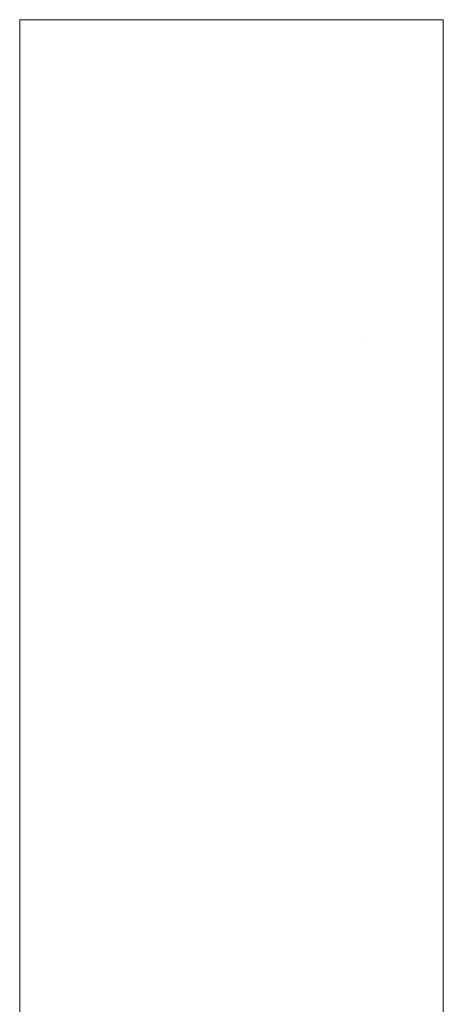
# Model space of a CAD drawing. Header units: millimetres. Extents: x -40968 to 11883, y -18816 to 4378.
# Tile 159 of 256: x -3794 to -3754, y -13581 to -13488. Entities that reach past the tile are written whole.
import ezdxf

# ---------------------------------------------------------------- set-up
doc = ezdxf.new("R2010")
doc.units = ezdxf.units.MM
doc.header["$MEASUREMENT"] = 0
doc.layers.add('12_FAÇ_Façana', color=7, linetype='Continuous')
doc.layers.add('Puertas Archicad', color=7, linetype='Continuous')
doc.layers.add('Puertas Archicad_Pluma_Nº__1', color=7, linetype='Continuous', lineweight=5)

# ---------------------------------------------------------------- blocks, each defined once
blk = doc.blocks.new('Puerta Corredera Exterior 27')
at = {"layer": 'Puertas Archicad', "linetype": 'Continuous', "lineweight": 0, "true_color": 0xffffff}
h = blk.add_hatch(dxfattribs=at)
h.set_pattern_fill('Hormigón_en_Masa_0001', style=0, pattern_type=2)
h.set_pattern_definition([(0, (0, 0), (0, 779.4), [48.75, -401.25]), (0, (225, 389.7), (0, 779.4), [48.75, -401.25]), (60, (0, 0), (-675, 389.7), [48.75, -401.25]), (60, (450, 0), (-675, 389.7), [48.75, -401.25]), (120, (48.75, 0), (675, 389.7), [48.75, -401.25]), (120, (498.75, 0), (675, 389.7), [48.75, -401.25]), (0, (0, 75), (0, 150), [0, -150, 0, -225]), (45, (75, 75), (-106.066, 106.066), [0, -112.5, 0, -187.5])])
h.paths.add_polyline_path([(428.07, 45), (428.07, 5), (528.07, 5), (528.07, 45)])
at = {"layer": 'Puertas Archicad_Pluma_Nº__1', "color": 7, "linetype": 'Continuous', "lineweight": 5}
for p, q in [((428.07, 45), (528.07, 45)), ((428.07, 5), (428.07, 45)), ((528.07, 5), (428.07, 5))]:
    blk.add_line(p, q, dxfattribs=at)
blk = doc.blocks.new('Muro_45_1', base_point=(-3748.894, -17083.976))
at = {"layer": 'Puertas Archicad', "color": 253, "linetype": 'Continuous', "lineweight": 5, "true_color": 0xa4a4a6, "xscale": -1, "zscale": 1000, "rotation": 90}
blk.add_blockref('Puerta Corredera Exterior 27', (-3748.894, -13059.976), dxfattribs=at)

msp = doc.modelspace()

# ---------------------------------------------------------------- block references
at = {"layer": '12_FAÇ_Façana', "color": 7, "lineweight": 20}
msp.add_blockref('Muro_45_1', (-3748.894, -17083.976), dxfattribs=at)

doc.saveas('drawing.dxf')
